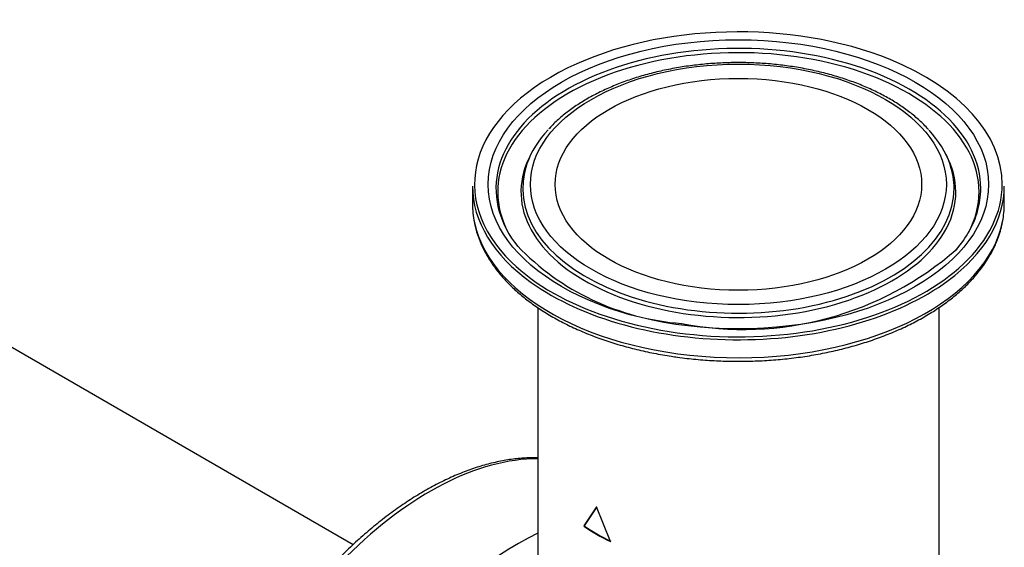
# Paper-space layout 'Invenitec-A4' of a CAD drawing. Header units: millimetres. Extents: x -55 to 247, y -30 to 262.
# Tile 12 of 14: x 181 to 213, y 144 to 162. Entities that reach past the tile are written whole.
import ezdxf

# ---------------------------------------------------------------- set-up
doc = ezdxf.new("R2010")
doc.units = ezdxf.units.MM
for name, color, linetype in [('Default', 7, 'Continuous'), ('FET-15T-15T', 7, 'Continuous'), ('SRV-X5-A103-B15T', 7, 'Continuous'), ('TC-15T-CLAMP', 7, 'Continuous')]:
    doc.layers.add(name, color=color, linetype=linetype)

# ---------------------------------------------------------------- blocks, each defined once
blk = doc.blocks.new('SE')
at = {"layer": 'FET-15T-15T', "color": 7, "linetype": 'Continuous'}
for p, q in [((253.002, 102.241), (252.948, 102.142)), ((266.734, 102.142), (266.68, 102.241)), ((251.004, 101.081), (251.004, 100.484)), ((268.679, 100.484), (268.679, 101.081)), ((253.174, 97.05), (253.174, 79.568)), ((266.509, 79.568), (266.509, 97.049)), ((255.126, 90.429), (254.7, 89.796)), ((255.139, 90.436), (254.714, 89.802)), ((255.589, 89.282), (255.126, 90.429)), ((254.714, 89.802), (254.7, 89.796))]:
    blk.add_line(p, q, dxfattribs=at)
for centre, radius, start, end in [((258.601, 104.95), 8.457, 223.8037, 265.5899), ((260.004, 107.092), 10.771, 259.0111, 311.2005)]:
    blk.add_arc(centre, radius, start, end, dxfattribs=at)
for centre, major_axis, start_param, end_param in [((259.841, 101.138), (8.768, 0), 0.958144, 2.273033), ((259.841, 100.89), (7.999, 0), 0, 3.435203), ((259.841, 100.999), (8.056, 0), 0, 3.30623), ((259.841, 101.138), (8.768, 0), 0, 0.958144), ((259.841, 101.138), (8.768, 0), 2.273033, 3.677082), ((259.841, 100.999), (7.169, 0), 2.650501, 2.941455), ((259.841, 100.999), (7.169, 0), 0.195094, 0.486184), ((259.841, 100.89), (7.226, 0), 2.841077, 6.283185), ((259.841, 100.89), (7.226, 0), -3.446442, -3.442108), ((259.841, 100.89), (7.226, 0), 0.295463, 0.304849), ((259.841, 100.89), (7.226, 0), 0, 0.295463), ((259.841, 100.999), (7.169, 0), 2.941455, 6.283185), ((259.841, 100.999), (7.169, 0), 0, 0.195094), ((259.841, 101.138), (8.768, 0), 5.734764, 6.283185), ((259.841, 101.081), (8.838, 0), 3.141593, 3.819146), ((259.841, 101.081), (8.838, 0), 5.620534, 6.283185), ((259.841, 100.89), (7.999, 0), 5.989575, 6.283185), ((259.841, 100.999), (8.056, 0), 6.119187, 6.283185), ((259.841, 100.484), (8.838, 0), 3.141593, 3.261128), ((259.841, 100.484), (8.838, 0), 6.169338, 6.283185), ((259.841, 100.999), (8.056, 0), 3.30623, 3.568407), ((259.841, 100.999), (8.056, 0), 5.8298, 6.119187), ((259.841, 100.484), (8.838, 0), 3.261128, 6.169338), ((259.841, 101.138), (8.768, 0), 3.677082, 5.734764), ((259.841, 101.081), (8.838, 0), 3.819146, 5.620534), ((259.841, 92.247), (-6.668, 0), 0.690388, 0.879264), ((259.841, 92.247), (-6.65, 0), 0.690388, 0.879264)]:
    blk.add_ellipse(centre, major_axis=major_axis, ratio=0.57735, start_param=start_param, end_param=end_param, dxfattribs=at)
for major_axis in [(8.314, 0), (6.911, 0), (-6.09, 0)]:
    blk.add_ellipse((259.841, 101.138), major_axis=major_axis, ratio=0.57735, dxfattribs=at)
for points, knots in [([(266.154, 102.961), (266.101, 103.021), (265.974, 103.162), (265.705, 103.4), (265.371, 103.658), (265, 103.902), (264.6, 104.126), (264.172, 104.332), (263.719, 104.518), (263.243, 104.682), (262.748, 104.824), (262.237, 104.943), (261.712, 105.039), (261.176, 105.111), (260.632, 105.158), (260.084, 105.182), (259.535, 105.18), (258.987, 105.154), (258.445, 105.104), (257.91, 105.029), (257.386, 104.931), (256.876, 104.809), (256.384, 104.664), (255.911, 104.498), (255.46, 104.31), (255.035, 104.102), (254.637, 103.874), (254.269, 103.628), (253.937, 103.367), (253.69, 103.143), (253.579, 103.018), (253.545, 102.98)], [0, 0, 0, 0, 0.019933, 0.055602, 0.091387, 0.127239, 0.16312, 0.199, 0.234864, 0.270706, 0.306524, 0.342319, 0.378095, 0.413853, 0.4496, 0.485339, 0.521075, 0.556813, 0.592557, 0.62831, 0.664079, 0.699868, 0.735681, 0.771523, 0.807397, 0.843303, 0.879241, 0.915204, 0.951174, 0.98712, 1, 1, 1, 1]), ([(251.075, 99.838), (251.081, 99.801), (251.106, 99.657), (251.195, 99.379), (251.34, 99.031), (251.529, 98.687), (251.757, 98.351), (252.025, 98.026), (252.329, 97.713), (252.67, 97.413), (253.046, 97.127), (253.454, 96.859), (253.892, 96.607), (254.359, 96.375), (254.851, 96.163), (255.367, 95.971), (255.904, 95.801), (256.46, 95.652), (257.027, 95.528), (257.496, 95.446), (257.744, 95.411), (257.817, 95.401)], [0, 0, 0, 0, 0.015345, 0.070821, 0.126512, 0.18249, 0.238777, 0.295351, 0.352165, 0.409157, 0.466268, 0.523448, 0.580658, 0.637867, 0.695059, 0.752225, 0.809363, 0.866473, 0.923556, 0.980617, 1, 1, 1, 1]), ([(257.817, 95.401), (257.932, 95.385), (258.215, 95.349), (258.734, 95.3), (259.337, 95.268), (259.947, 95.259), (260.555, 95.276), (261.16, 95.317), (261.759, 95.382), (262.349, 95.471), (262.927, 95.584), (263.49, 95.72), (264.037, 95.879), (264.564, 96.06), (265.069, 96.262), (265.55, 96.484), (266.004, 96.726), (266.429, 96.986), (266.822, 97.263), (267.183, 97.557), (267.508, 97.866), (267.797, 98.189), (268.047, 98.522), (268.258, 98.867), (268.425, 99.217), (268.549, 99.559), (268.592, 99.762), (268.615, 99.868)], [0, 0, 0, 0, 0.021689, 0.062792, 0.103894, 0.144991, 0.186089, 0.22719, 0.268298, 0.309415, 0.350546, 0.391694, 0.432863, 0.474056, 0.515275, 0.556521, 0.597794, 0.63909, 0.680402, 0.721712, 0.762994, 0.804214, 0.845331, 0.886295, 0.927061, 0.967597, 1, 1, 1, 1])]:
    blk.add_open_spline(points, degree=3, knots=knots, dxfattribs=at)
at = {"layer": 'SRV-X5-A103-B15T', "color": 7, "linetype": 'Continuous'}
blk.add_line((247.035, 89.174), (232.199, 97.74), dxfattribs=at)
at = {"layer": 'TC-15T-CLAMP', "color": 7, "linetype": 'Continuous'}
for centre, start_param in [((249.574, 81.646), 3.462978), ((252.541, 79.934), 3.848201)]:
    blk.add_ellipse(centre, major_axis=(-5.687, -9.851), ratio=0.57735, start_param=start_param, end_param=5.089111, dxfattribs=at)
blk.add_open_spline([(253.175, 92.06), (253.055, 92.062), (252.783, 92.059), (252.352, 92.021), (251.881, 91.941), (251.4, 91.823), (250.913, 91.667), (250.422, 91.473), (249.927, 91.242), (249.431, 90.976), (248.937, 90.675), (248.445, 90.341), (247.957, 89.974), (247.476, 89.577), (247.003, 89.151), (246.539, 88.698), (246.087, 88.219), (245.648, 87.715), (245.223, 87.19), (244.814, 86.644), (244.423, 86.081), (244.05, 85.501), (243.698, 84.907), (243.367, 84.301), (243.058, 83.685), (242.774, 83.061), (242.515, 82.436), (242.284, 81.815), (242.165, 81.445), (242.099, 81.238)], degree=3, knots=[0.1154807, 0.1154807, 0.1154807, 0.1154807, 0.141797, 0.1745735, 0.207489, 0.2405202, 0.2736401, 0.3068223, 0.3400437, 0.3732858, 0.4065342, 0.4397776, 0.4730106, 0.5062305, 0.5394359, 0.5726269, 0.6058043, 0.6389695, 0.6721242, 0.7052702, 0.7384098, 0.7715449, 0.8046779, 0.8378109, 0.8709457, 0.9040843, 0.9372289, 0.9703819, 1, 1, 1, 1], dxfattribs=at)

psp = doc.layouts.new('Invenitec-A4')

# ---------------------------------------------------------------- block references
at = {"layer": 'Default'}
psp.add_blockref('SE', (-55.4056, 55.3016), dxfattribs=at)

doc.saveas('drawing.dxf')
